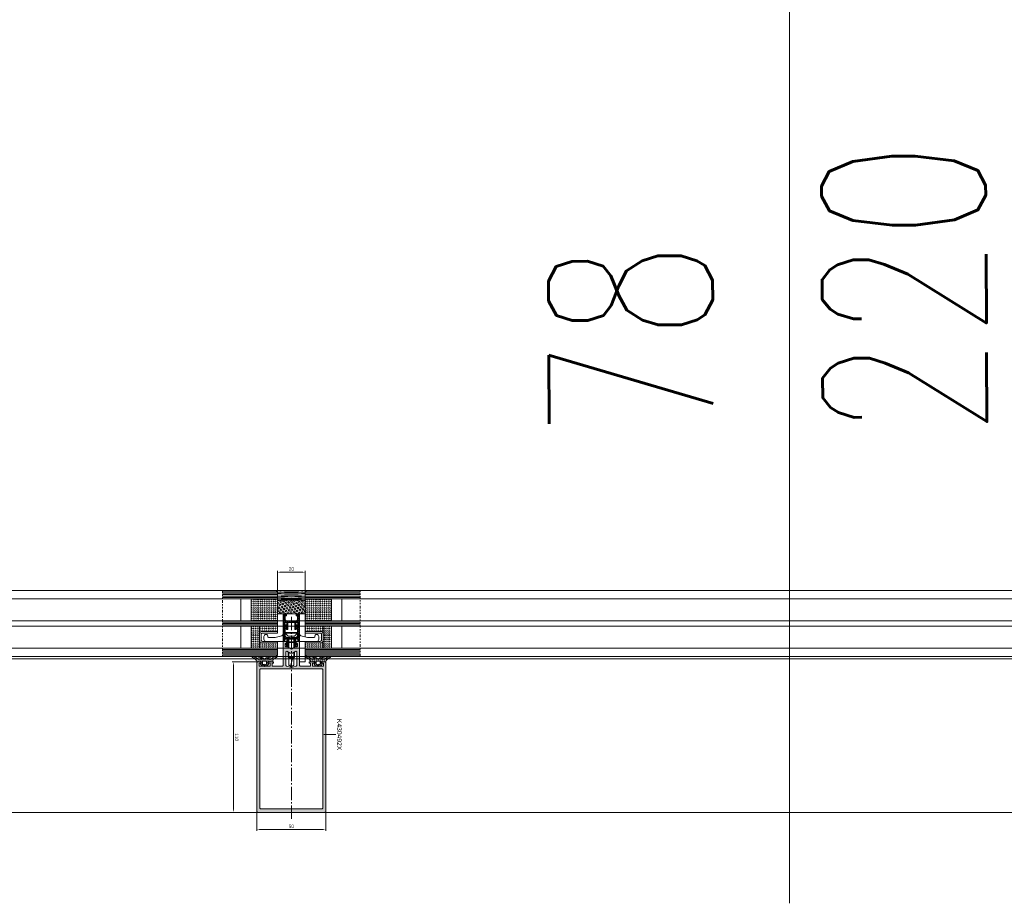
# Model space of a CAD drawing. Header units: inches. Extents: x 0 to 111471, y -105323 to 11070.
# Tile 192 of 256: x 44976 to 45048, y -27568 to -27504. Entities that reach past the tile are written whole.
import ezdxf
from ezdxf.enums import TextEntityAlignment as Align

# ---------------------------------------------------------------- set-up
doc = ezdxf.new("R2010")
doc.units = ezdxf.units.IN
doc.header["$MEASUREMENT"] = 0
for name, pattern in [('DIVIDE', [5.3, 2, -1, 0.15, -1, 0.15, -1]), ('gen3', [6.25, 4.75, -1.5]), ('GEN7', [13.75, 9.75, -1.5, 1, -1.5])]:
    doc.linetypes.add(name, pattern=pattern)
for name, color, linetype, lineweight in [('888 drzwi i okna', 4, 'Continuous', 0), ('888 opisy', 3, 'Continuous', 0), ('888 sciany istniejące', 2, 'Continuous', 35), ('888 widok', 8, 'Continuous', 0), ('888 wymiary', 1, 'Continuous', 0), ('MB-inne', 8, 'Continuous', 9), ('MB-kreskowanie', 8, 'Continuous', 5), ('MB-opisy', 120, 'Continuous', 9), ('MB-osie', 4, 'GEN7', 5), ('MB-profile', 7, 'Continuous', 9), ('MB-szyby', 4, 'Continuous', 9), ('MB-urwania', 1, 'DIVIDE', 5), ('MB-uszczelki_tworzywa', 8, 'Continuous', 9), ('MB-wymiary', 145, 'Continuous', 9), ('Wymiary', 85, 'Continuous', 18)]:
    doc.layers.add(name, color=color, linetype=linetype, lineweight=lineweight)
doc.styles.add('ARIALCE', font='arial.ttf', dxfattribs={"width": 0.8})
doc.styles.get("Standard").update_dxf_attribs({"font": 'arial.ttf'})
doc.styles.add('TS 100_opisy', font='romans.shx', dxfattribs={"width": 0.7, "height": 16})
doc.styles.add('TS 100_wymiary', font='romans.shx', dxfattribs={"width": 0.7, "height": 16})
doc.dimstyles.new('Dim Style 100', dxfattribs={"dimtxt": 16, "dimasz": 12, "dimexe": 12, "dimexo": 2, "dimgap": 10, "dimtad": 1, "dimdec": 0, "dimzin": 9, "dimtxsty": 'TS 100_wymiary', "dimblk": 'ARCHTICK', "dimcen": 2.5, "dimdle": 12, "dimclrd": 256, "dimclrt": 2, "dimadec": 0, "dimazin": 2, "dimtfac": 1, "dimtdec": 0, "dimtix": 1, "dimtmove": 2, "dimatfit": 3, "dimfxl": 0, "dimlwd": -1, "dimarcsym": 0})
doc.dimstyles.new('MB_KDA_2.5', dxfattribs={"dimtxt": 2.5, "dimasz": 2.5, "dimexe": 1, "dimexo": 1, "dimgap": 1, "dimtad": 1, "dimdec": 1, "dimdsep": 46, "dimtxsty": 'Standard', "dimcen": 0, "dimclrd": 256, "dimclre": 256, "dimclrt": 2, "dimadec": 0, "dimazin": 2, "dimtp": 0.1, "dimtm": 0.1, "dimtfac": 0.71, "dimtdec": 1, "dimtmove": 0, "dimatfit": 3, "dimfxl": 0, "dimtzin": 0, "dimlwd": -1, "dimlwe": -1, "dimarcsym": 0})
pattern_1 = [(315, (-204.003, -193.6241), (1.3470384, -3e-16), [0.9525, -0.9525])]
pattern_2 = [(0.033944, (-4153.1781, -852.2568), (0.23784281, 0.47639099), [0, -0.47625])]
pattern_3 = [(45, (-204.003, 93.6241), (1.3470384, -2e-16), [0.9525, -0.9525])]

# ---------------------------------------------------------------- blocks, each defined once
blk = doc.blocks.new('_ArchTick')
at = {"layer": 'Wymiary', "color": 0, "const_width": 0.15}
blk.add_lwpolyline([(-0.5, -0.5), (0.5, 0.5)], dxfattribs=at)
blk = doc.blocks.new('*D620')
at = {"layer": '888 wymiary', "color": 0, "lineweight": -2}
for p, q in [((42847.795, -27349.993), (42847.795, -27317.993)), ((45080.513, -27350), (45080.513, -27318))]:
    blk.add_line(p, q, dxfattribs=at)
at = {"layer": '888 wymiary'}
blk.add_line((45092.513, -27330), (42835.795, -27329.993), dxfattribs=at)
at = {"layer": 'Defpoints', "color": 0}
for p in [(42847.795, -27329.993), (42847.794, -27545.572), (45080.513, -27545.578)]:
    blk.add_point(p, dxfattribs=at)
at = {"layer": '888 wymiary', "linetype": 'ByBlock', "xscale": 12, "yscale": 12, "zscale": 12}
for p, rotation in [((42847.795, -27329.993), 179.9998335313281), ((45080.513, -27330), 359.999833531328)]:
    blk.add_blockref('_ArchTick', p, dxfattribs=dict(at, rotation=rotation))
at = {"layer": '888 wymiary', "color": 2, "ltscale": 0.01, "insert": (43964.154, -27311.996), "char_height": 16, "attachment_point": 5, "rotation": 359.99983, "style": 'TS 100_wymiary'}
blk.add_mtext('2233', dxfattribs=at)
blk = doc.blocks.new('*D628')
at = {"layer": '888 wymiary', "color": 0, "lineweight": -2, "ltscale": 0.01}
for p, q in [((44750.073, -27419.536), (44750.073, -27387.536)), ((44990.073, -27419.536), (44990.073, -27387.536))]:
    blk.add_line(p, q, dxfattribs=at)
at = {"layer": '888 wymiary', "ltscale": 0.01}
blk.add_line((44738.073, -27399.536), (45002.073, -27399.536), dxfattribs=at)
at = {"layer": 'Defpoints', "color": 0}
for p in [(44990.073, -27399.536), (44750.073, -27556.079), (44990.073, -27556.42)]:
    blk.add_point(p, dxfattribs=at)
at = {"layer": '888 wymiary', "linetype": 'ByBlock', "xscale": 12, "yscale": 12, "zscale": 12, "rotation": 180}
blk.add_blockref('_ArchTick', (44750.073, -27399.536), dxfattribs=at)
at = {"layer": '888 wymiary', "linetype": 'ByBlock', "xscale": 12, "yscale": 12, "zscale": 12}
blk.add_blockref('_ArchTick', (44990.073, -27399.536), dxfattribs=at)
at = {"layer": '888 wymiary', "color": 2, "ltscale": 0.01, "insert": (44870.073, -27381.536), "char_height": 16, "attachment_point": 5, "style": 'TS 100_wymiary'}
blk.add_mtext('240', dxfattribs=at)
blk = doc.blocks.new('*D629')
at = {"layer": '888 wymiary', "color": 0, "lineweight": -2, "ltscale": 0.01}
for p, q in [((44990.073, -27419.536), (44990.073, -27387.536)), ((45080.513, -27419.536), (45080.513, -27387.536))]:
    blk.add_line(p, q, dxfattribs=at)
at = {"layer": '888 wymiary', "ltscale": 0.01}
blk.add_line((44978.073, -27399.536), (45092.513, -27399.536), dxfattribs=at)
at = {"layer": 'Defpoints', "color": 0}
for p in [(45080.513, -27399.536), (45080.513, -27545.578), (44990.073, -27556.42)]:
    blk.add_point(p, dxfattribs=at)
at = {"layer": '888 wymiary', "linetype": 'ByBlock', "xscale": 12, "yscale": 12, "zscale": 12, "rotation": 180}
blk.add_blockref('_ArchTick', (44990.073, -27399.536), dxfattribs=at)
at = {"layer": '888 wymiary', "linetype": 'ByBlock', "xscale": 12, "yscale": 12, "zscale": 12}
blk.add_blockref('_ArchTick', (45080.513, -27399.536), dxfattribs=at)
at = {"layer": '888 wymiary', "color": 2, "ltscale": 0.01, "insert": (45035.293, -27381.536), "char_height": 16, "attachment_point": 5, "style": 'TS 100_wymiary'}
blk.add_mtext('90', dxfattribs=at)
blk = doc.blocks.new('K430492X')
at = {"layer": 'MB-kreskowanie'}
h = blk.add_hatch(color=0, dxfattribs=at)
h.paths.add_polyline_path([(-109.2, 25), (-109.5, 24.7), (-109.5, 22.5), (-109, 22), (-108.5, 22), (-108.5, 23.5), (-106.5, 23.5), (-106.5, 19.75), (-106.25, 19.5), (-106.5, 19.25), (-106.5, 15.5), (-108.5, 15.5), (-108.5, 17), (-109, 17), (-109.5, 16.5), (-109.5, 13), (-108.5, 13), (-108.5, 14), (-106.5, 14), (-106.5, 6.5), (-107, 6), (-124.2, 6), (-124.5, 5.7), (-124.5, 4), (-124, 3.5), (-123, 3.5), (-123, 4.5), (-120.99, 4.5), (-120.49, 4), (-120.49, 2.75), (-118.9, 0), (-120.49, -2.75), (-120.49, -4), (-120.99, -4.5), (-123, -4.5), (-123, -3.5), (-124, -3.5), (-124.5, -4), (-124.5, -5.7), (-124.2, -6), (-107, -6), (-106.5, -6.5), (-106.5, -14), (-108.5, -14), (-108.5, -13), (-109.5, -13), (-109.5, -16.5), (-109, -17), (-108.5, -17), (-108.5, -15.5), (-106.5, -15.5), (-106.5, -19.25), (-106.25, -19.5), (-106.5, -19.75), (-106.5, -23.5), (-108.5, -23.5), (-108.5, -22), (-109, -22), (-109.5, -22.5), (-109.5, -24.7), (-109.2, -25), (-0.5, -25, 0.413925), (0, -24.5), (0, 24.5, 0.413925), (-0.5, 25)])
h.paths.add_polyline_path([(-3, 22.9), (-2.5, 22.4), (-2.5, -22.4), (-3, -22.9), (-104, -22.9), (-104.5, -22.4), (-104.5, 22.4), (-104, 22.9)], flags=16)
h.paths.add_polyline_path([(-106.41, 3.62), (-105.5, 0), (-106.41, -3.62), (-106.89, -4), (-116.88, -4), (-117.31, -3.25), (-115.9, -0.8), (-115.9, 0.8), (-117.31, 3.25), (-116.88, 4), (-106.89, 4)], flags=16)
at = {"layer": 'MB-profile'}
blk.add_lwpolyline([(-0.5, -25), (-109.2, -25), (-109.5, -24.7), (-109.5, -22.5), (-109, -22), (-108.5, -22), (-108.5, -23.5), (-106.5, -23.5), (-106.5, -19.75), (-106.25, -19.5), (-106.5, -19.25), (-106.5, -15.5), (-108.5, -15.5), (-108.5, -17), (-109, -17), (-109.5, -16.5), (-109.5, -13), (-108.5, -13), (-108.5, -14), (-106.5, -14), (-106.5, -6.5), (-107, -6), (-124.2, -6), (-124.5, -5.7), (-124.5, -4), (-124, -3.5), (-123, -3.5), (-123, -4.5), (-120.99, -4.5), (-120.49, -4), (-120.49, -2.75), (-118.9, 0), (-120.49, 2.75), (-120.49, 4), (-120.99, 4.5), (-123, 4.5), (-123, 3.5), (-124, 3.5), (-124.5, 4), (-124.5, 5.7), (-124.2, 6), (-107, 6), (-106.5, 6.5), (-106.5, 14), (-108.5, 14), (-108.5, 13), (-109.5, 13), (-109.5, 16.5), (-109, 17), (-108.5, 17), (-108.5, 15.5), (-106.5, 15.5), (-106.5, 19.25), (-106.25, 19.5), (-106.5, 19.75), (-106.5, 23.5), (-108.5, 23.5), (-108.5, 22), (-109, 22), (-109.5, 22.5), (-109.5, 24.7), (-109.2, 25), (-0.5, 25, -0.414502), (0, 24.5), (0, -24.5, -0.414502)], format="xyb", close=True, dxfattribs=at)
for points in [[(-3, -22.9), (-104, -22.9), (-104.5, -22.4), (-104.5, 22.4), (-104, 22.9), (-3, 22.9), (-2.5, 22.4), (-2.5, -22.4)], [(-106.41, -3.62), (-106.89, -4), (-116.88, -4), (-117.31, -3.25), (-115.9, -0.8), (-115.9, 0.8), (-117.31, 3.25), (-116.88, 4), (-106.89, 4), (-106.41, 3.62), (-105.5, 0)]]:
    blk.add_lwpolyline(points, close=True, dxfattribs=at)
blk = doc.blocks.new('*D597')
at = {"layer": 'Defpoints', "color": 0, "ltscale": 0.01}
for p in [(52, -74.7), (161.5, -74.5), (52, -92.02)]:
    blk.add_point(p, dxfattribs=at)
at = {"layer": 'MB-wymiary'}
for p, q in [((52, -75.7), (52, -93.02)), ((161.5, -75.5), (161.5, -93.02)), ((159, -92.02), (54.5, -92.02))]:
    blk.add_line(p, q, dxfattribs=at)
at = {"layer": 'MB-wymiary', "ltscale": 0.01}
for points in [[(54.5, -91.6), (54.5, -92.43), (52, -92.02)], [(159, -92.43), (159, -91.6), (161.5, -92.02)]]:
    blk.add_solid(points, dxfattribs=at)
at = {"layer": 'MB-wymiary', "color": 2, "ltscale": 0.01, "insert": (106.75, -89.74), "char_height": 2.5, "attachment_point": 5}
blk.add_mtext('110', dxfattribs=at)
blk = doc.blocks.new('*D598')
at = {"layer": 'Defpoints', "color": 0, "ltscale": 0.01}
for p in [(147.11, -25), (173.93, -25), (147.11, -75)]:
    blk.add_point(p, dxfattribs=at)
at = {"layer": 'MB-wymiary'}
for p, q in [((148.11, -25), (174.93, -25)), ((173.93, -72.5), (173.93, -27.5)), ((148.11, -75), (174.93, -75))]:
    blk.add_line(p, q, dxfattribs=at)
at = {"layer": 'MB-wymiary', "ltscale": 0.01}
for points in [[(174.35, -27.5), (173.51, -27.5), (173.93, -25)], [(173.51, -72.5), (174.35, -72.5), (173.93, -75)]]:
    blk.add_solid(points, dxfattribs=at)
at = {"layer": 'MB-wymiary', "color": 2, "ltscale": 0.01, "insert": (171.65, -50), "char_height": 2.5, "attachment_point": 5, "rotation": 90}
blk.add_mtext('50', dxfattribs=at)
blk = doc.blocks.new('120900')
at = {"layer": 'MB-kreskowanie'}
h = blk.add_hatch(dxfattribs=at)
h.set_pattern_fill('DOTS', color=256, scale=0.3, angle=90.03394, style=0)
h.set_pattern_definition([(90.033944, (778.75693, -4206.1781), (-0.47639099, 0.23784281), [0, -0.47625])])
h.paths.add_polyline_path([(-6.21, 1.67, -0.244698), (-5.97, 1.8), (-5.57, 1.8, -0.117863), (-5.44, 1.77, 0.255673), (-2.56, 1.77, -0.117863), (-2.43, 1.8), (-2.03, 1.8, -0.244698), (-1.79, 1.67), (-1.04, 0.6, -0.520567), (-1.15, 0.29), (-1.5, 0.2), (-1.5, -1), (-2.5, -1), (-2.5, 0.68, 0.496188), (-2.75, 0.87, -0.136548), (-5.24, 0.87, 0.502247), (-5.5, 0.68), (-5.5, -1), (-6.5, -1), (-6.5, 0.2), (-6.85, 0.29, -0.520567), (-6.96, 0.6)])
h.paths.add_polyline_path([(-9.5, -1.3, -0.414214), (-9.2, -1), (-7.32, -1, -0.267949), (-7.06, -1.15, 0.767327), (-6.5, -1), (-5.5, -1), (-5.5, -1.3, 0.414214), (-5.3, -1.5), (-2.7, -1.5, 0.414214), (-2.5, -1.3), (-2.5, -1), (-1.5, -1, 0.767327), (-0.94, -1.15, -0.267949), (-0.68, -1), (1.2, -1, -0.414214), (1.5, -1.3, 0.218991), (4.81, -4.25, -0.885567), (4.51, -4.99, -0.160479), (0.97, -3.34, 0.21435), (0.23, -3), (-1.42, -3, 0.674934), (-1.63, -3.51, 0.163474), (0.23, -4.4, -1), (0.23, -5, -0.19206), (-3.52, -3.25, 0.293178), (-4, -2.99, 0.293178), (-4.48, -3.25, -0.19206), (-8.23, -5, -1), (-8.23, -4.4, 0.163474), (-6.37, -3.51, 0.674934), (-6.58, -3), (-8.23, -3, 0.214349), (-8.97, -3.34, -0.160479), (-12.51, -4.99, -0.885567), (-12.81, -4.25, 0.226961)])
at = {"layer": 'MB-uszczelki_tworzywa'}
for points in [[(1.5, -1.3, 0.218991), (4.81, -4.25, -0.885567), (4.51, -4.99, -0.160479), (0.97, -3.34, 0.21435), (0.23, -3), (-1.42, -3, 0.677436), (-1.63, -3.51, 0.163474), (0.23, -4.4, -1), (0.23, -5, -0.19206), (-3.52, -3.25, 0.293178), (-4, -2.99, 0.293178), (-4.48, -3.25, -0.19206), (-8.23, -5, -1), (-8.23, -4.4, 0.163474), (-6.37, -3.51, 0.677436), (-6.58, -3), (-8.23, -3, 0.21435), (-8.97, -3.34, -0.160479), (-12.51, -4.99, -0.885567), (-12.81, -4.25, 0.226961), (-9.5, -1.3, -0.414214), (-9.2, -1), (-7.32, -1, -0.267949), (-7.06, -1.15, 0.767327), (-6.5, -1), (-6.5, 0.2), (-6.85, 0.29, -0.520567), (-6.96, 0.6), (-6.21, 1.67, -0.244698), (-5.97, 1.8), (-5.57, 1.8, -0.117863), (-5.44, 1.77, 0.255673), (-2.56, 1.77, -0.117863), (-2.43, 1.8), (-2.03, 1.8, -0.244698), (-1.79, 1.67), (-1.04, 0.6, -0.520567), (-1.15, 0.29), (-1.5, 0.2), (-1.5, -1, 0.767327), (-0.94, -1.15, -0.267949), (-0.68, -1), (1.2, -1, -0.414214)], [(-2.5, -1.3), (-2.5, 0.68, 0.490314), (-2.75, 0.87, -0.137178), (-5.25, 0.87, 0.490314), (-5.5, 0.68), (-5.5, -1.3, 0.414214), (-5.3, -1.5), (-2.7, -1.5, 0.414214)]]:
    blk.add_lwpolyline(points, format="xyb", close=True, dxfattribs=at)
blk = doc.blocks.new('*D599')
at = {"layer": 'Defpoints', "color": 0, "ltscale": 0.01}
for p in [(2.09, -40), (-13.34, -60), (2, -60)]:
    blk.add_point(p, dxfattribs=at)
at = {"layer": 'MB-wymiary'}
for p, q in [((1.09, -40), (-14.34, -40)), ((-13.34, -42.5), (-13.34, -57.5)), ((1, -60), (-14.34, -60))]:
    blk.add_line(p, q, dxfattribs=at)
at = {"layer": 'MB-wymiary', "ltscale": 0.01}
for points in [[(-12.93, -42.5), (-13.76, -42.5), (-13.34, -40)], [(-13.76, -57.5), (-12.93, -57.5), (-13.34, -60)]]:
    blk.add_solid(points, dxfattribs=at)
at = {"layer": 'MB-wymiary', "color": 2, "ltscale": 0.01, "insert": (-15.62, -50), "char_height": 2.5, "attachment_point": 5, "rotation": 90}
blk.add_mtext('20', dxfattribs=at)
blk = doc.blocks.new('G$C0AADE25E')
at = {"layer": 'MB-kreskowanie'}
h = blk.add_hatch(dxfattribs=at)
h.set_pattern_fill('DASH', color=256, scale=0.3, angle=315, style=0)
h.set_pattern_definition([(135, (-89.4117, -467.5632), (-3e-17, 1.3470384), [0.9525, -0.9525])])
h.paths.add_polyline_path([(22, -20.8), (6, -20.8), (6, -40), (22, -40)])
h = blk.add_hatch(dxfattribs=at)
h.set_pattern_fill('DASH', color=256, scale=0.3, angle=315, style=0)
h.set_pattern_definition(pattern_1)
h.paths.add_polyline_path([(26, -20.8), (26, -26.8), (42, -26.8), (42, -20.8)])
h = blk.add_hatch(dxfattribs=at)
h.set_pattern_fill('DOTS', color=256, scale=0.3, angle=0.03394, style=0)
h.set_pattern_definition(pattern_2)
h.paths.add_polyline_path([(54.67, -32.71, 0.244698), (54.8, -32.47), (54.8, -32.07, 0.117863), (54.77, -31.94, -0.255673), (54.77, -29.06, 0.117863), (54.8, -28.93), (54.8, -28.53, 0.244698), (54.67, -28.29), (53.6, -27.54, 0.520567), (53.29, -27.65), (53.2, -28), (52, -28), (52, -29), (53.68, -29, -0.496188), (53.87, -29.25, 0.136548), (53.87, -31.74, -0.502247), (53.68, -32), (52, -32), (52, -33), (53.2, -33), (53.29, -33.35, 0.520567), (53.6, -33.46)])
h.paths.add_polyline_path([(51.7, -36, 0.414214), (52, -35.7), (52, -33.82, 0.267949), (51.85, -33.56, -0.767327), (52, -33), (52, -32), (51.7, -32, -0.414214), (51.5, -31.8), (51.5, -29.2, -0.414214), (51.7, -29), (52, -29), (52, -28, -0.767327), (51.85, -27.44, 0.267949), (52, -27.18), (52, -25.3, 0.414214), (51.7, -25, -0.218991), (48.75, -21.69, 0.885567), (48.01, -21.99, 0.160479), (49.66, -25.53, -0.21435), (50, -26.27), (50, -27.92, -0.674934), (49.49, -28.13, -0.163474), (48.6, -26.27, 1), (48, -26.27, 0.19206), (49.75, -30.02, -0.293178), (50.01, -30.5, -0.293178), (49.75, -30.98, 0.19206), (48, -34.73, 1), (48.6, -34.73, -0.163474), (49.49, -32.87, -0.674934), (50, -33.08), (50, -34.73, -0.214349), (49.66, -35.47, 0.160479), (48.01, -39.01, 0.885567), (48.75, -39.31, -0.226961)])
h = blk.add_hatch(dxfattribs=at)
h.set_pattern_fill('DASH', color=256, scale=0.3, angle=315, style=0)
h.set_pattern_definition(pattern_1)
h.paths.add_polyline_path([(38.2, -40), (40, -40), (42, -40), (42, -26.8), (36.2, -26.8, -0.414214), (38.2, -28.8)])
h.paths.add_polyline_path([(26, -40), (29.8, -40), (29.8, -28.8, -0.414214), (31.8, -26.8), (26, -26.8)])
h = blk.add_hatch(dxfattribs=at)
h.set_pattern_fill('HEX', color=256, scale=0.2, angle=135, style=0)
h.set_pattern_definition([(135, (-103.4117, 367.5632), (-0.7777128, -0.7777128), [0.635, -1.27]), (255, (-103.4117, 367.5632), (1.0623755, -0.2846626), [0.635, -1.27]), (195, (-103.8607, 368.0122), (0.2846626, -1.0623755), [0.635, -1.27])])
h.paths.add_polyline_path([(7, -60), (17, -60), (17, -40), (7, -40)])
h = blk.add_hatch(dxfattribs=at)
h.set_pattern_fill('_U', color=256, angle=315, style=0, double=1, pattern_type=0)
h.set_pattern_definition([(315, (-2146.2895, 2427.8375), (0.70710678, 0.70710678), []), (45, (-2146.2895, 2427.8375), (-0.70710678, 0.70710678), [])])
h.paths.add_polyline_path([(23.51, -52.55), (23.21, -52.25), (23.21, -47.75), (23.51, -47.45), (25, -47.45), (28.41, -47.44), (28.41, -46.8), (28.16, -46.37), (27.41, -45.94), (26.91, -46.7), (25, -46.69), (23.51, -46.69), (23.21, -46.14), (23.21, -45.73), (23.43, -45.44), (25, -45), (25, -44), (17, -44), (17, -46), (17.5, -46.5), (18.4, -46.5), (18.4, -45.5), (21.26, -45.5), (22.21, -46.5), (22.21, -49.13), (22.71, -50), (22.21, -50.87), (22.21, -53.5), (21.26, -54.5), (18.4, -54.5), (18.4, -53.5), (17.5, -53.5), (17, -54), (17, -56), (25, -56), (25, -55), (23.43, -54.56), (23.21, -54.26), (23.21, -53.85), (23.51, -53.29), (25, -53.29), (26.91, -53.29), (27.41, -54.05), (28.16, -53.62), (28.41, -53.19), (28.41, -52.55), (25, -52.55)])
h = blk.add_hatch(dxfattribs=at)
h.set_pattern_fill('_U', color=256, angle=315, style=0, double=1, pattern_type=0)
h.set_pattern_definition([(315, (-2134.2895, 2427.8375), (0.70710678, 0.70710678), []), (45, (-2134.2895, 2427.8375), (-0.70710678, 0.70710678), [])])
h.paths.add_polyline_path([(35.51, -52.55), (35.21, -52.25), (35.21, -47.75), (35.51, -47.45), (37, -47.45), (40.41, -47.44), (40.41, -46.8), (40.16, -46.37), (39.41, -45.94), (38.91, -46.7), (37, -46.69), (35.51, -46.69), (35.21, -46.14), (35.21, -45.73), (35.43, -45.44), (37, -45), (37, -44), (25, -44), (25, -46), (25.5, -46.5), (26.4, -46.5), (26.4, -45.5), (33.26, -45.5), (34.21, -46.5), (34.21, -49.13), (34.71, -50), (34.21, -50.87), (34.21, -53.5), (33.26, -54.5), (26.4, -54.5), (26.4, -53.5), (25.5, -53.5), (25, -54), (25, -56), (37, -56), (37, -55), (35.43, -54.56), (35.21, -54.26), (35.21, -53.85), (35.51, -53.29), (37, -53.29), (38.91, -53.29), (39.41, -54.05), (40.16, -53.62), (40.41, -53.19), (40.41, -52.55), (37, -52.55)])
h = blk.add_hatch(dxfattribs=at)
h.set_pattern_fill('DASH', color=256, scale=0.3, angle=225, style=0)
h.set_pattern_definition([(225, (-89.4117, 367.5632), (-6e-16, -1.3470384), [0.9525, -0.9525])])
h.paths.add_polyline_path([(6, -60), (6, -79.2), (22, -79.2), (22, -60)])
h = blk.add_hatch(dxfattribs=at)
h.set_pattern_fill('DASH', color=256, scale=0.3, angle=225, style=0)
h.set_pattern_definition(pattern_3)
h.paths.add_polyline_path([(38.2, -71.2, -0.414214), (36.2, -73.2), (42, -73.2), (42, -60), (40, -60), (38.2, -60)])
h.paths.add_polyline_path([(26, -73.2), (31.8, -73.2, -0.414214), (29.8, -71.2), (29.8, -60), (26, -60)])
h = blk.add_hatch(dxfattribs=at)
h.set_pattern_fill('DOTS', color=256, scale=0.3, angle=0.03394, style=0)
h.set_pattern_definition(pattern_2)
h.paths.add_polyline_path([(54.67, -67.29, -0.244698), (54.8, -67.53), (54.8, -67.93, -0.117863), (54.77, -68.06, 0.255673), (54.77, -70.94, -0.117863), (54.8, -71.07), (54.8, -71.47, -0.244698), (54.67, -71.71), (53.6, -72.46, -0.520567), (53.29, -72.35), (53.2, -72), (52, -72), (52, -71), (53.68, -71, 0.496188), (53.87, -70.75, -0.136548), (53.87, -68.26, 0.502247), (53.68, -68), (52, -68), (52, -67), (53.2, -67), (53.29, -66.65, -0.520567), (53.6, -66.54)])
h.paths.add_polyline_path([(51.7, -64, -0.414214), (52, -64.3), (52, -66.18, -0.267949), (51.85, -66.44, 0.767327), (52, -67), (52, -68), (51.7, -68, 0.414214), (51.5, -68.2), (51.5, -70.8, 0.414214), (51.7, -71), (52, -71), (52, -72, 0.767327), (51.85, -72.56, -0.267949), (52, -72.82), (52, -74.7, -0.414214), (51.7, -75, 0.218991), (48.75, -78.31, -0.885567), (48.01, -78.01, -0.160479), (49.66, -74.47, 0.21435), (50, -73.73), (50, -72.08, 0.674934), (49.49, -71.87, 0.163474), (48.6, -73.73, -1), (48, -73.73, -0.19206), (49.75, -69.98, 0.293178), (50.01, -69.5, 0.293178), (49.75, -69.02, -0.19206), (48, -65.27, -1), (48.6, -65.27, 0.163474), (49.49, -67.13, 0.674934), (50, -66.92), (50, -65.27, 0.214349), (49.66, -64.53, -0.160479), (48.01, -60.99, -0.885567), (48.75, -60.69, 0.226961)])
h = blk.add_hatch(dxfattribs=at)
h.set_pattern_fill('DASH', color=256, scale=0.3, angle=225, style=0)
h.set_pattern_definition(pattern_3)
h.paths.add_polyline_path([(42, -79.2), (42, -73.2), (26, -73.2), (26, -79.2)])
at = {"layer": 'MB-inne'}
for p, q in [((30.45, -45.71), (30.45, -54.29)), ((31, -45.74), (31, -54.26)), ((33.3, -47.65), (31.41, -45.76)), ((33.25, -47.6), (33.25, -52.4)), ((33.3, -52.35), (31.41, -54.24))]:
    blk.add_line(p, q, dxfattribs=at)
at = {"layer": 'MB-inne', "linetype": 'Continuous'}
for p, q in [((35.5, -48.07), (37.45, -48.07)), ((37.45, -48.07), (37.95, -47.6)), ((37.45, -51.94), (37.45, -48.07)), ((37.45, -48.1), (41.49, -48.1)), ((37.95, -52.41), (37.95, -47.6)), ((37.95, -47.6), (41.2, -47.6)), ((44.67, -47.6), (48.55, -47.6)), ((44.95, -48.1), (49.05, -48.1)), ((48.55, -52.41), (48.55, -47.6)), ((49.05, -48.07), (48.55, -47.6)), ((49.05, -48.07), (54.47, -48.07)), ((49.05, -51.94), (49.05, -48.07)), ((49.05, -48.84), (54.05, -50.35)), ((55.45, -49.76), (54.47, -48.07)), ((55.45, -49.76), (55.45, -50.24)), ((35.5, -51.94), (37.45, -51.94)), ((37.45, -51.91), (41.49, -51.91)), ((37.45, -51.94), (37.95, -52.41)), ((37.95, -52.41), (41.2, -52.41)), ((44.66, -52.41), (48.55, -52.41)), ((44.95, -51.91), (49.05, -51.91)), ((49.05, -51.94), (48.55, -52.41)), ((49.05, -51.94), (54.47, -51.94)), ((55.45, -50.24), (54.47, -51.94)), ((55.45, -50.24), (54.92, -50.46))]:
    blk.add_line(p, q, dxfattribs=at)
at = {"layer": 'MB-inne', "linetype": 'gen3'}
for p in [(49.05, -48.3), (55.45, -50.24)]:
    blk.add_line(p, (54.33, -48.3), dxfattribs=at)
at = {"layer": 'MB-inne'}
for points in [[(31, -45.74), (31, -49.45, 0.198912)], [(35.57, -52.55, -0.132252), (35.5, -52.3), (35.5, -47.7, -0.132253), (35.57, -47.45)]]:
    blk.add_lwpolyline(points, format="xyb", dxfattribs=at)
at = {"layer": 'MB-inne', "linetype": 'Continuous', "extrusion": (-1.83691e-16, -2.22045e-16, -1)}
blk.add_arc((-54.67, -49.02), 1.46, 259.99999, 294.78861, dxfattribs=at)
at = {"layer": 'MB-inne', "linetype": 'Continuous'}
blk.add_arc((56.16, -51.24), 1.83, 155.18689, 202.52018, dxfattribs=at)
at = {"layer": 'MB-kreskowanie'}
for p, q in [((1, 0), (1, -40)), ((2, 0), (2, -40)), ((3, 0), (3, -40)), ((4, 0), (4, -40)), ((5, 0), (5, -40)), ((23, 0), (23, -40)), ((24, 0), (24, -40)), ((25, 0), (25, -40)), ((43, 0), (43, -40)), ((44, 0), (44, -40)), ((45, 0), (45, -40)), ((46, 0), (46, -40)), ((47, 0), (47, -40)), ((1, -100), (1, -60)), ((2, -100), (2, -60)), ((3, -100), (3, -60)), ((4, -100), (4, -60)), ((5, -100), (5, -60)), ((23, -100), (23, -60)), ((24, -100), (24, -60)), ((25, -100), (25, -60)), ((43, -100), (43, -60)), ((44, -100), (44, -60)), ((45, -100), (45, -60)), ((46, -100), (46, -60)), ((47, -100), (47, -60))]:
    blk.add_line(p, q, dxfattribs=at)
for centre, start, end in [((-120.75, -50), 354.79488, 5.20512), ((-119.75, -50), 355.2692, 4.7308), ((-118.75, -50), 355.2692, 4.7308), ((-117.75, -50), 355.2692, 4.7308), ((-116.75, -50), 355.2692, 4.7308), ((-115.75, -50), 355.2692, 4.7308), ((-114.75, -50), 355.2692, 4.7308)]:
    blk.add_arc(centre, 121.25, start, end, dxfattribs=at)
at = {"layer": 'MB-osie'}
blk.add_line((166.3, -50), (17.85, -50), dxfattribs=at)
at = {"layer": 'MB-profile'}
for points in [[(30.5, -40), (30, -40, -0.414214), (29.8, -39.8), (29.8, -28.8, -0.414214), (31.8, -26.8), (36.2, -26.8, -0.414214), (38.2, -28.8), (38.2, -39.8, -0.414214), (38, -40), (37.5, -40, -0.414214), (37, -39.5), (37, -29, 0.414214), (36, -28), (34.37, -28, 0.198912), (34.22, -28.06), (34.14, -28.14, -0.414214), (33.86, -28.14), (33.78, -28.06, 0.198912), (33.63, -28), (32, -28, 0.414214), (31, -29), (31, -39.5, -0.414214)], [(35.5, -30, -0.414214), (37, -31.5), (37, -46.41), (37.15, -46.61), (37.35, -46.66), (37.5, -46.85), (37.5, -47), (37.3, -47.2), (36, -47.2), (35.5, -47.7), (35.5, -48.07), (35.5, -51.93), (35.5, -52.3), (36, -52.8), (37.3, -52.8), (37.5, -53), (37.5, -53.15), (37.35, -53.34), (37.15, -53.4), (37, -53.59), (37, -68.5, -0.414214), (35.5, -70), (33.5, -70, -1), (33.5, -67), (34, -67), (34.3, -66.7), (34.3, -62.18), (34.27, -61.83), (33.09, -56.83), (32.1, -56), (31.5, -56), (31, -55.5), (31, -50.55), (31.09, -50.34), (31.21, -50.21), (31.21, -49.79), (31.09, -49.66), (31, -49.45), (31, -44.5), (31.5, -44), (32.1, -44), (33.09, -43.17), (34.27, -38.17), (34.3, -37.83), (34.3, -33.3), (34, -33), (33.5, -33, -1), (33.5, -30)], [(30.5, -60), (30, -60, 0.414214), (29.8, -60.2), (29.8, -71.2, 0.414214), (31.8, -73.2), (36.2, -73.2, 0.414214), (38.2, -71.2), (38.2, -60.2, 0.414214), (38, -60), (37.5, -60, 0.414214), (37, -60.5), (37, -71, -0.414214), (36, -72), (34.37, -72, -0.198912), (34.22, -71.94), (34.14, -71.86, 0.414214), (33.86, -71.86), (33.78, -71.94, -0.198912), (33.63, -72), (32, -72, -0.414214), (31, -71), (31, -60.5, 0.414214)]]:
    blk.add_lwpolyline(points, format="xyb", close=True, dxfattribs=at)
for points in [[(106.16, -75), (52.3, -75), (52, -74.7), (52, -72.5), (52.5, -72), (53, -72), (53, -73.5), (55, -73.5), (55, -69.75), (55.25, -69.5), (55, -69.25), (55, -65.5), (53, -65.5), (53, -67), (52.5, -67), (52, -66.5), (52, -63), (53, -63), (53, -64), (55, -64), (55, -56.5), (54.5, -56), (37.3, -56), (37, -55.7), (37, -54), (37.5, -53.5), (38.5, -53.5), (38.5, -54.5), (40.51, -54.5), (41.01, -54), (41.01, -52.75), (42.6, -50), (41.01, -47.25), (41.01, -46), (40.51, -45.5), (38.5, -45.5), (38.5, -46.5), (37.5, -46.5), (37, -46), (37, -44.3), (37.3, -44), (54.5, -44), (55, -43.5), (55, -36), (53, -36), (53, -37), (52, -37), (52, -33.5), (52.5, -33), (53, -33), (53, -34.5), (55, -34.5), (55, -30.75), (55.25, -30.5), (55, -30.25), (55, -26.5), (53, -26.5), (53, -28), (52.5, -28), (52, -27.5), (52, -25.3), (52.3, -25), (106.16, -25)], [(106.16, -72.9), (57.5, -72.9), (57, -72.4), (57, -27.6), (57.5, -27.1), (106.16, -27.1)]]:
    blk.add_lwpolyline(points, dxfattribs=at)
blk.add_lwpolyline([(55.09, -53.62), (54.61, -54), (44.62, -54), (44.19, -53.25), (45.6, -50.8), (45.6, -49.2), (44.19, -46.75), (44.62, -46), (54.61, -46), (55.09, -46.38), (56, -50)], close=True, dxfattribs=at)
at = {"layer": 'MB-szyby'}
for p, q in [((0, 0), (0, -39)), ((6, -40), (6, 0)), ((22, 0), (22, -40)), ((26, -40), (26, 0)), ((42, -40), (42, 0)), ((48, 0), (48, -39)), ((26, -20.8), (26, -40)), ((0, -39), (1, -40)), ((1, -40), (6, -40)), ((22, -40), (26, -40)), ((26, -40), (30, -40)), ((38, -40), (40, -40)), ((42, -40), (40, -40)), ((47, -40), (42, -40)), ((48, -39), (47, -40)), ((0, -61), (1, -60)), ((0, -100), (0, -61)), ((1, -60), (6, -60)), ((6, -60), (6, -100)), ((22, -100), (22, -60)), ((22, -60), (26, -60)), ((26, -79.2), (26, -60)), ((26, -60), (30, -60)), ((26, -60), (26, -100)), ((38, -60), (40, -60)), ((42, -60), (40, -60)), ((47, -60), (42, -60)), ((42, -60), (42, -100)), ((48, -61), (47, -60)), ((48, -100), (48, -61))]:
    blk.add_line(p, q, dxfattribs=at)
at = {"layer": 'MB-urwania'}
for p, q in [((48, 0), (0, 0)), ((0, -100), (48, -100))]:
    blk.add_line(p, q, dxfattribs=at)
at = {"layer": 'MB-uszczelki_tworzywa'}
for p, q in [((42, -26.8), (26, -26.8)), ((42, -73.2), (26, -73.2))]:
    blk.add_line(p, q, dxfattribs=at)
for points in [[(6, -20.8), (6, -13.3), (22, -13.3), (22, -20.8)], [(26, -20.8), (26, -13.3), (42, -13.3), (42, -20.8)], [(22, -40), (22, -20.8), (6, -20.8), (6, -40)], [(7, -40), (7, -60), (17, -60), (17, -40)], [(25, -47.45), (23.51, -47.45), (23.21, -47.75), (23.21, -52.25), (23.51, -52.55), (25, -52.55), (28.41, -52.55), (28.41, -53.19), (28.16, -53.62), (27.41, -54.05), (26.91, -53.29), (25, -53.29), (23.51, -53.29), (23.21, -53.85), (23.21, -54.26), (23.43, -54.56), (25, -55), (25, -56), (17, -56), (17, -54), (17.5, -53.5), (18.4, -53.5), (18.4, -54.5), (21.26, -54.5), (22.21, -53.5), (22.21, -50.87), (22.71, -50), (22.71, -50), (22.71, -50), (22.21, -49.13), (22.21, -46.5), (21.26, -45.5), (18.4, -45.5), (18.4, -46.5), (17.5, -46.5), (17, -46), (17, -44), (25, -44), (25, -45), (23.43, -45.44), (23.21, -45.73), (23.21, -46.14), (23.51, -46.69), (25, -46.69), (26.91, -46.7), (27.41, -45.94), (28.16, -46.37), (28.41, -46.8), (28.41, -47.44)], [(37, -47.45), (35.51, -47.45), (35.21, -47.75), (35.21, -52.25), (35.51, -52.55), (37, -52.55), (40.41, -52.55), (40.41, -53.19), (40.16, -53.62), (39.41, -54.05), (38.91, -53.29), (37, -53.29), (35.51, -53.29), (35.21, -53.85), (35.21, -54.26), (35.43, -54.56), (37, -55), (37, -56), (25, -56), (25, -54), (25.5, -53.5), (26.4, -53.5), (26.4, -54.5), (33.26, -54.5), (34.21, -53.5), (34.21, -50.87), (34.71, -50), (34.71, -50), (34.71, -50), (34.21, -49.13), (34.21, -46.5), (33.26, -45.5), (26.4, -45.5), (26.4, -46.5), (25.5, -46.5), (25, -46), (25, -44), (37, -44), (37, -45), (35.43, -45.44), (35.21, -45.73), (35.21, -46.14), (35.51, -46.69), (37, -46.69), (38.91, -46.7), (39.41, -45.94), (40.16, -46.37), (40.41, -46.8), (40.41, -47.44)], [(22, -60), (22, -79.2), (6, -79.2), (6, -60)], [(6, -79.2), (6, -86.7), (22, -86.7), (22, -79.2)], [(26, -79.2), (26, -86.7), (42, -86.7), (42, -79.2)]]:
    blk.add_lwpolyline(points, close=True, dxfattribs=at)
for points in [[(51.7, -25, -0.218991), (48.75, -21.69, 0.885567), (48.01, -21.99, 0.160479), (49.66, -25.53, -0.21435), (50, -26.27), (50, -27.92, -0.677436), (49.49, -28.13, -0.163474), (48.6, -26.27, 1), (48, -26.27, 0.19206), (49.75, -30.02, -0.293178), (50.01, -30.5, -0.293178), (49.75, -30.98, 0.19206), (48, -34.73, 1), (48.6, -34.73, -0.163474), (49.49, -32.87, -0.677436), (50, -33.08), (50, -34.73, -0.21435), (49.66, -35.47, 0.160479), (48.01, -39.01, 0.885567), (48.75, -39.31, -0.226961), (51.7, -36, 0.414214), (52, -35.7), (52, -33.82, 0.267949), (51.85, -33.56, -0.767327), (52, -33), (53.2, -33), (53.29, -33.35, 0.520567), (53.6, -33.46), (54.67, -32.71, 0.244698), (54.8, -32.47), (54.8, -32.07, 0.117863), (54.77, -31.94, -0.255673), (54.77, -29.06, 0.117863), (54.8, -28.93), (54.8, -28.53, 0.244698), (54.67, -28.29), (53.6, -27.54, 0.520567), (53.29, -27.65), (53.2, -28), (52, -28, -0.767327), (51.85, -27.44, 0.267949), (52, -27.18), (52, -25.3, 0.414214)], [(51.7, -29), (53.68, -29, -0.490314), (53.87, -29.25, 0.137178), (53.87, -31.75, -0.490314), (53.68, -32), (51.7, -32, -0.414214), (51.5, -31.8), (51.5, -29.2, -0.414214)], [(51.7, -75, 0.218991), (48.75, -78.31, -0.885567), (48.01, -78.01, -0.160479), (49.66, -74.47, 0.21435), (50, -73.73), (50, -72.08, 0.677436), (49.49, -71.87, 0.163474), (48.6, -73.73, -1), (48, -73.73, -0.19206), (49.75, -69.98, 0.293178), (50.01, -69.5, 0.293178), (49.75, -69.02, -0.19206), (48, -65.27, -1), (48.6, -65.27, 0.163474), (49.49, -67.13, 0.677436), (50, -66.92), (50, -65.27, 0.21435), (49.66, -64.53, -0.160479), (48.01, -60.99, -0.885567), (48.75, -60.69, 0.226961), (51.7, -64, -0.414214), (52, -64.3), (52, -66.18, -0.267949), (51.85, -66.44, 0.767327), (52, -67), (53.2, -67), (53.29, -66.65, -0.520567), (53.6, -66.54), (54.67, -67.29, -0.244698), (54.8, -67.53), (54.8, -67.93, -0.117863), (54.77, -68.06, 0.255673), (54.77, -70.94, -0.117863), (54.8, -71.07), (54.8, -71.47, -0.244698), (54.67, -71.71), (53.6, -72.46, -0.520567), (53.29, -72.35), (53.2, -72), (52, -72, 0.767327), (51.85, -72.56, -0.267949), (52, -72.82), (52, -74.7, -0.414214)], [(51.7, -71), (53.68, -71, 0.490314), (53.87, -70.75, -0.137178), (53.87, -68.25, 0.490314), (53.68, -68), (51.7, -68, 0.414214), (51.5, -68.2), (51.5, -70.8, 0.414214)]]:
    blk.add_lwpolyline(points, format="xyb", close=True, dxfattribs=at)
for points in [[(33.65, -40), (17, -40)], [(37, -44), (52, -44), (52, -40), (37, -40)], [(17, -44), (32.1, -44)]]:
    blk.add_lwpolyline(points, dxfattribs=at)
blk.add_lwpolyline([(38.5, -46.45), (38.7, -46.45), (38.87, -46.15, -0.391131), (39.13, -46.07), (39.91, -46.43, -0.291473), (40.2, -46.89), (40.2, -47.15, -0.414214), (39.9, -47.45), (35.3, -47.45, 0.414214), (35, -47.75), (35, -52.25, 0.414214), (35.3, -52.55), (39.9, -52.55, -0.414214), (40.2, -52.85), (40.2, -53.11, -0.291473), (39.91, -53.57), (39.13, -53.93, -0.391131), (38.87, -53.85), (38.7, -53.55), (38.5, -53.55)], format="xyb", dxfattribs=at)
at = {"layer": 'MB-wymiary'}
blk.add_line((104.92, -17.6), (104.92, -26.26), dxfattribs=at)
at = {"xscale": -1, "rotation": 270}
blk.add_blockref('120900', (53, -26.5), dxfattribs=at)
at = {"linetype": 'ByBlock'}
blk.add_blockref('K430492X', (161.5, -50), dxfattribs=at)
at = {"rotation": 270}
blk.add_blockref('120900', (53, -73.5), dxfattribs=at)
at = {"layer": 'MB-opisy', "style": 'ARIALCE'}
blk.add_text('K430492X', height=3.5, dxfattribs=at).set_placement((93.45, -15.01), align=Align.MIDDLE_LEFT)
at = {"layer": 'MB-wymiary'}
for base, p1, p2, picture, middle in [((173.93, -25), (147.11, -75), (147.11, -25), '*D598', (171.65, -50)), ((-13.34, -60), (2.09, -40), (2, -60), '*D599', (-15.62, -50))]:
    dim = blk.add_linear_dim(base=base, p1=p1, p2=p2, angle=90, dimstyle='MB_KDA_2.5', override={"dimdec": 0}, dxfattribs=at)
    dim.commit()
    dim.dimension.update_dxf_attribs({"geometry": picture, "text_midpoint": middle})
dim = blk.add_linear_dim(base=(52.00002292, -92.01682626), p1=(161.50002292, -74.500204), p2=(52.00002292, -74.700204), dimstyle='MB_KDA_2.5', override={"dimdec": 0}, dxfattribs=at)
dim.commit()
dim.dimension.update_dxf_attribs({"geometry": '*D597', "text_midpoint": (106.75002292, -89.74039379)})

msp = doc.modelspace()

# ---------------------------------------------------------------- linework, layer by layer
at = {"layer": '888 drzwi i okna', "ltscale": 0.01}
for p, q in [((45075.968, -27545.57), (44875.073, -27545.57)), ((45076.347, -27550.57), (44875.073, -27550.57))]:
    msp.add_line(p, q, dxfattribs=at)
for points in [[(45032.156, -27502.48), (45032.156, -27568.445)], [(42847.794, -27545.57), (45075.968, -27545.57)], [(44875.073, -27545.57), (45075.968, -27545.57)], [(42847.794, -27546.173), (45076.013, -27546.173)], [(42847.794, -27547.78), (45076.136, -27547.78)], [(42847.794, -27548.182), (45076.166, -27548.182)], [(42847.794, -27549.789), (45076.288, -27549.789)], [(42847.794, -27550.392), (45076.334, -27550.392)], [(44875.073, -27550.57), (45076.347, -27550.57)]]:
    msp.add_lwpolyline(points, dxfattribs=at)
at = {"layer": '888 widok', "ltscale": 0.01}
msp.add_lwpolyline([(42835.266, -27561.794), (45081.468, -27561.794)], dxfattribs=at)

# ---------------------------------------------------------------- block references
at = {"layer": '888 sciany istniejące', "ltscale": 0.01, "xscale": 0.1004566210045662, "yscale": 0.1004566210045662, "zscale": 0.1004566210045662, "rotation": 269.9999999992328}
msp.add_blockref('G$C0AADE25E', (45000.763, -27545.57), dxfattribs=at)

# ---------------------------------------------------------------- texts
at = {"layer": '888 opisy', "insert": (45014.609, -27534.469), "char_height": 12, "width": 780.26004, "attachment_point": 1, "rotation": 90.31602, "style": 'TS 100_opisy'}
msp.add_mtext('78 \\P220', dxfattribs=at)

# ---------------------------------------------------------------- dimensions: what is measured, and where the dimension line sits
at = {"layer": '888 wymiary'}
dim = msp.add_aligned_dim(p1=(45080.513, -27545.578), p2=(42847.794, -27545.572), distance=-215.578, dimstyle='Dim Style 100', override={"dimtxsty": 'TS 100_wymiary'}, dxfattribs=at)
dim.commit()
dim.dimension.update_dxf_attribs({"geometry": '*D620', "text_midpoint": (43964.154, -27311.996)})
at = {"layer": '888 wymiary', "ltscale": 0.01}
for base, p1, p2, picture, middle in [((44990.073, -27399.536), (44750.073, -27556.079), (44990.073, -27556.42), '*D628', (44870.073, -27381.536)), ((45080.513, -27399.536), (44990.073, -27556.42), (45080.513, -27545.578), '*D629', (45035.293, -27381.536))]:
    dim = msp.add_linear_dim(base=base, p1=p1, p2=p2, angle=180, dimstyle='Dim Style 100', dxfattribs=at)
    dim.commit()
    dim.dimension.update_dxf_attribs({"geometry": picture, "text_midpoint": middle})

doc.saveas('drawing.dxf')
